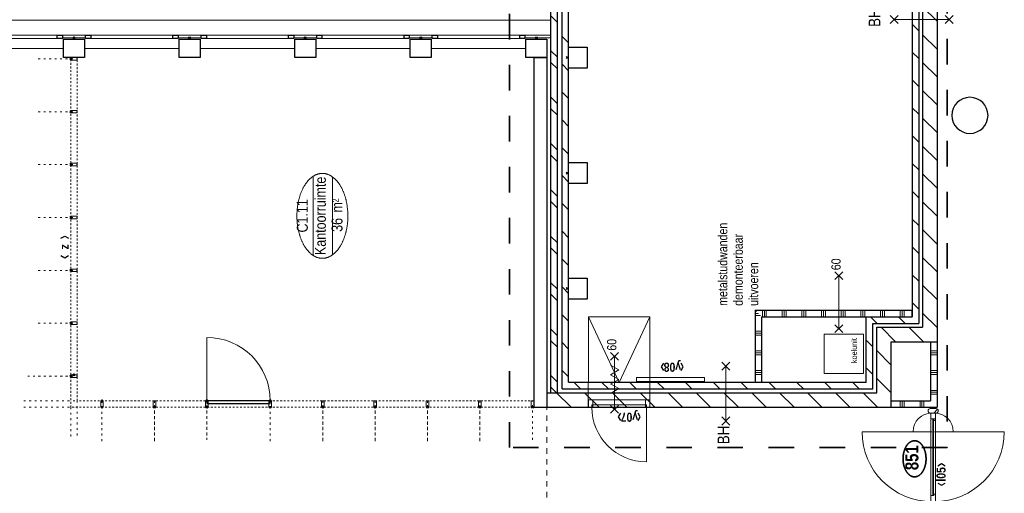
# Model space of a CAD drawing. Header units: millimetres. Extents: x 164654 to 368283, y 131426 to 252133.
# Tile 38 of 144: x 308210 to 323200, y 179432 to 186651. Entities that reach past the tile are written whole.
import ezdxf
from ezdxf.enums import TextEntityAlignment as Align

# ---------------------------------------------------------------- set-up
doc = ezdxf.new("R2010")
doc.units = ezdxf.units.MM
doc.header["$LTSCALE"] = 400
doc.header["$PDMODE"] = 3
doc.header["$PDSIZE"] = 15
for name, pattern in [('STYLE_01', [0.416641, 0.208282, -0.208359]), ('STYLE_05', [0.208282, 0.069427, -0.138855]), ('STYLE_06', [1.041641, 0.625, -0.208282, 0.069427, -0.138931]), ('STYLE_21', [0.138889, 0.069444, -0.069444]), ('STYLE_22', [1.944444, 0.972222, -0.972222])]:
    doc.linetypes.add(name, pattern=pattern)
for name, color, linetype, lineweight in [('BA-Brandveiligheid', 7, 'Continuous', 15), ('Binnenkozijnen', 140, 'Continuous', 15), ('Buitenkozijnen', 140, 'Continuous', 15), ('Detailaanduiding', 5, 'Continuous', 70), ('Fragmentaanduiding', 1, 'STYLE_22', 35), ('Interieur-deur', 43, 'Continuous', 9), ('Interieur-scheidingswand-horizontaal', 5, 'Continuous', 25), ('Interieur-systeemwand glas', 140, 'STYLE_21', 15), ('Kozijnmerken', 43, 'Continuous', 9), ('Lijn-stramien', 5, 'STYLE_06', 9), ('mat-baksteen', 5, 'Continuous', 25), ('mat-beton (ihwg)', 5, 'Continuous', 25), ('mat-glas-hor', 5, 'Continuous', 15), ('mat-kalkzandsteen', 5, 'Continuous', 25), ('mat-naaldhout', 140, 'Continuous', 15), ('mat-scheidingswand-horizontaal', 5, 'Continuous', 25), ('mat-scheidingswand-vertikaal', 5, 'Continuous', 25), ('None', 7, 'Continuous', 9), ('Ruimtenummers', 5, 'Continuous', 25), ('Tekst', 140, 'Continuous', 15)]:
    doc.layers.add(name, color=color, linetype=linetype, lineweight=lineweight)
doc.styles.add('Abadi MT Condensed Light', font='txt', dxfattribs={"height": 176.388889})
doc.styles.add('Arial Narrow', font='ARIALN.TTF', dxfattribs={"height": 222.25})
doc.styles.add('Arial Narrow (bold)', font='ARIALNB.TTF', dxfattribs={"height": 172.861111})
doc.styles.get("Standard").update_dxf_attribs({"font": 'arial.ttf'})

# ---------------------------------------------------------------- blocks, each defined once
blk = doc.blocks.new('*X205')
at = {"layer": 'None', "lineweight": 9}
for p, q in [((-8100, 5471), (-8100, 5571)), ((-8070, 5471), (-8070, 5571)), ((-8040, 5471), (-8040, 5571)), ((-7800, 5471), (-7800, 5571)), ((-7770, 5471), (-7770, 5571)), ((-7740, 5471), (-7740, 5571)), ((-7500, 5471), (-7500, 5571)), ((-7470, 5471), (-7470, 5571)), ((-7440, 5471), (-7440, 5571)), ((-7200, 5490), (-7200, 5571)), ((-7170, 5520), (-7170, 5571)), ((-7140, 5550), (-7140, 5571))]:
    blk.add_line(p, q, dxfattribs=at)
blk = doc.blocks.new('*X206')
at = {"layer": 'None', "lineweight": 9}
for p, q in [((-7218.9, 5460), (-7118.9, 5460)), ((-7218.9, 5430), (-7118.9, 5430)), ((-7218.9, 5400), (-7118.9, 5400)), ((-7218.9, 5160), (-7118.9, 5160)), ((-7218.9, 5130), (-7118.9, 5130)), ((-7218.9, 5100), (-7118.9, 5100)), ((-7218.9, 4860), (-7118.9, 4860)), ((-7218.9, 4830), (-7118.9, 4830)), ((-7218.9, 4800), (-7118.9, 4800)), ((-7218.9, 4560), (-7118.9, 4560)), ((-7218.9, 4530), (-7118.9, 4530)), ((-7218.9, 4500), (-7118.9, 4500)), ((-7218.9, 4260), (-7118.9, 4260)), ((-7218.9, 4230), (-7118.9, 4230)), ((-7218.9, 4200), (-7118.9, 4200)), ((-7218.9, 3960), (-7118.9, 3960)), ((-7218.9, 3930), (-7118.9, 3930)), ((-7218.9, 3900), (-7118.9, 3900)), ((-7218.9, 3660), (-7118.9, 3660)), ((-7218.9, 3630), (-7118.9, 3630)), ((-7218.9, 3600), (-7118.9, 3600)), ((-7218.9, 3360), (-7118.9, 3360)), ((-7218.9, 3330), (-7118.9, 3330)), ((-7218.9, 3300), (-7118.9, 3300))]:
    blk.add_line(p, q, dxfattribs=at)
blk = doc.blocks.new('*X313')
at = {"layer": 'None', "lineweight": 9}
for p, q in [((-8322, 8224), (-8219, 8327)), ((-8322, 7800), (-8219, 7903)), ((-8322, 7376), (-8219, 7479)), ((-8322, 6952), (-8219, 7055)), ((-8322, 6527), (-8219, 6630)), ((-8322, 6103), (-8219, 6206)), ((-8322, 5679), (-8219, 5782)), ((-8322, 5255), (-8219, 5358)), ((-8322, 4830), (-8219, 4933)), ((-8322, 4406), (-8219, 4509)), ((-8322, 3982), (-8219, 4085))]:
    blk.add_line(p, q, dxfattribs=at)
blk = doc.blocks.new('*X314')
at = {"layer": 'None', "lineweight": 9}
for p, q in [((-8599, 8372), (-8379, 8592)), ((-8599, 7947), (-8379, 8167)), ((-8599, 7523), (-8379, 7743)), ((-8599, 7099), (-8379, 7319)), ((-8599, 6675), (-8379, 6895)), ((-8599, 6250), (-8379, 6470)), ((-8599, 5826), (-8379, 6046)), ((-8599, 5402), (-8379, 5622)), ((-8599, 4978), (-8379, 5198)), ((-8599, 4553), (-8379, 4773)), ((-8599, 4129), (-8379, 4349)), ((-8599, 3705), (-8379, 3925))]:
    blk.add_line(p, q, dxfattribs=at)
blk = doc.blocks.new('*U729')
at = {"layer": 'Interieur-deur', "color": 140, "linetype": 'Continuous', "lineweight": 15}
blk.add_line((-7535, 13918), (-8499, 13918), dxfattribs=at)
at = {"layer": 'Interieur-deur', "color": 92, "linetype": 'Continuous', "lineweight": 25}
blk.add_lwpolyline([(-8499, 12952), (-8499, 13918), (-8539, 13918), (-8539, 12952)], close=True, dxfattribs=at)
at = {"layer": 'Interieur-deur', "color": 140, "linetype": 'Continuous', "lineweight": 15}
blk.add_arc((-8499, 13918), 966, 270, 0, dxfattribs=at)
at = {"layer": 'Interieur-systeemwand glas', "color": 43, "linetype": 'Continuous', "lineweight": 9}
for points in [[(-8499, 13898), (-8499, 13938), (-8599, 13938), (-8599, 13898)], [(-8499, 12932), (-8499, 12972), (-8599, 12972), (-8599, 12932)]]:
    blk.add_lwpolyline(points, close=True, dxfattribs=at)
at = {"layer": 'Lijn-stramien', "color": 8, "linetype": 'STYLE_05', "lineweight": 5}
for p, q in [((-8499, 13918), (-9075, 13918)), ((-8499, 12952), (-9075, 12952))]:
    blk.add_line(p, q, dxfattribs=at)
at = {"layer": 'None', "linetype": 'Continuous', "lineweight": 5}
for p in [(-8499, 13918), (-8499, 12952)]:
    blk.add_point(p, dxfattribs=at)
blk = doc.blocks.new('*X737')
at = {"layer": 'None', "lineweight": 5}
blk.add_line((-8775, 2892), (-8774, 2894), dxfattribs=at)
blk = doc.blocks.new('*U738')
at = {"layer": 'mat-glas-hor', "color": 140, "lineweight": 15}
blk.add_lwpolyline([(-8780, 2866), (-9933, 2866), (-9933, 2854), (-8780, 2854)], close=True, dxfattribs=at)
at = {"layer": 'mat-naaldhout', "color": 140, "linetype": 'Continuous', "lineweight": 15}
for points in [[(-9945, 2852), (-9920, 2852), (-9920, 2826), (-10034, 2826), (-10034, 2894), (-9945, 2894)], [(-8775, 2852), (-8800, 2852), (-8800, 2826), (-8686, 2826), (-8686, 2894), (-8775, 2894)]]:
    blk.add_lwpolyline(points, close=True, dxfattribs=at)
at = {"layer": 'None', "color": 43, "linetype": 'Continuous', "lineweight": 9}
for p, q in [((-8971, 3943), (-8971, 2880)), ((-8971, 1777), (-8971, 2840))]:
    blk.add_line(p, q, dxfattribs=at)
at = {"layer": 'None', "color": 8, "lineweight": 5}
blk.add_lwpolyline([(-10034, 2826), (-10034, 2894), (-8775, 2894), (-8775, 2826)], close=True, dxfattribs=at)
at = {"layer": 'None', "color": 43, "linetype": 'Continuous', "lineweight": 9}
for centre, radius, start, end in [((-8971, 2880), 1063, 90, 180), ((-8971, 2880), 286, 0, 90), ((-8971, 2840), 1063, 180, 270), ((-8971, 2840), 285, 270, 0)]:
    blk.add_arc(centre, radius, start, end, dxfattribs=at)
at = {"layer": 'mat-naaldhout', "color": 140}
blk.add_blockref('*X737', (0, 0), dxfattribs=at)
blk = doc.blocks.new('*X38')
at = {"layer": 'None', "lineweight": 5}
blk.add_line((-24, -24), (34, 34), dxfattribs=at)
blk = doc.blocks.new('houten stijl 67 x 114')
at = {"layer": 'mat-naaldhout', "color": 140, "linetype": 'Continuous', "lineweight": 15, "flags": 128}
blk.add_lwpolyline([(33.5, 0), (33.5, 0, -0.4142136), (0, -33.5), (0, -33.5, -0.4142136), (-33.5, 0), (-33.5, 88), (-33.5, 88, -0.4142136), (0, 121.5), (0, 121.5, -0.4142136), (33.5, 88)], format="xyb", close=True, dxfattribs=at)
at = {"layer": 'mat-naaldhout', "color": 140}
blk.add_blockref('*X38', (0, 0), dxfattribs=at)
blk = doc.blocks.new('*U744')
at = {"layer": 'None', "color": 7}
blk.add_blockref('*U738', (0, 0), dxfattribs=at)
at = {"layer": 'None', "color": 7, "xscale": -1}
blk.add_blockref('houten stijl 67 x 114', (-8652, 2816), dxfattribs=at)
blk = doc.blocks.new('Kolom O 550')
at = {"layer": 'mat-beton (ihwg)', "lineweight": 25}
blk.add_circle((0, 0), 275, dxfattribs=at)
blk = doc.blocks.new('Gevelpui best 1410 (2D)')
at = {"layer": 'Buitenkozijnen', "lineweight": 15}
for p, q in [((-260, 0), (-260, -1410)), ((-260, 0), (-210, 0)), ((-210, 0), (-210, -1410)), ((-260, -1410), (-210, -1410))]:
    blk.add_line(p, q, dxfattribs=at)
at = {"layer": 'Buitenkozijnen', "color": 92, "lineweight": 25}
for points in [[(-260, 0), (-210, 0), (-210, -80), (-260, -80)], [(-260, -1330), (-210, -1330), (-210, -1410), (-260, -1410)]]:
    blk.add_lwpolyline(points, close=True, dxfattribs=at)
at = {"layer": 'None', "color": 43, "linetype": 'Continuous', "lineweight": 9}
blk.add_line((-410, 15), (-410, -1425), dxfattribs=at)
blk = doc.blocks.new('*X876')
at = {"layer": 'None', "lineweight": 9}
for p, q in [((-8379, 8592), (-8291, 8680)), ((-8214, 8580), (-8114, 8680)), ((-7683, 8580), (-7583, 8680)), ((-7507, 8580), (-7407, 8680)), ((-6976, 8580), (-6876, 8680)), ((-6800, 8580), (-6700, 8680)), ((-6269, 8580), (-6169, 8680)), ((-6093, 8580), (-5993, 8680)), ((-5562, 8580), (-5462, 8680)), ((-5386, 8580), (-5286, 8680)), ((-4855, 8580), (-4755, 8680)), ((-4679, 8580), (-4579, 8680)), ((-4148, 8580), (-4048, 8680)), ((-3972, 8580), (-3872, 8680)), ((-3441, 8580), (-3341, 8680)), ((-3264, 8580), (-3164, 8680)), ((-2734, 8580), (-2634, 8680))]:
    blk.add_line(p, q, dxfattribs=at)
blk = doc.blocks.new('*X897')
at = {"layer": 'None', "lineweight": 9}
for p, q in [((-8136, 8410), (-8036, 8510)), ((-7712, 8410), (-7612, 8510)), ((-7288, 8410), (-7188, 8510)), ((-6864, 8410), (-6764, 8510)), ((-6439, 8410), (-6339, 8510)), ((-6015, 8410), (-5915, 8510)), ((-5591, 8410), (-5491, 8510)), ((-5166, 8410), (-5066, 8510)), ((-4742, 8410), (-4642, 8510)), ((-4318, 8410), (-4218, 8510)), ((-3894, 8410), (-3794, 8510)), ((-3469, 8410), (-3369, 8510)), ((-3045, 8410), (-2945, 8510))]:
    blk.add_line(p, q, dxfattribs=at)
blk = doc.blocks.new('*X900')
at = {"layer": 'None', "lineweight": 9}
for p, q in [((-7382, 2800), (-7162, 3020)), ((-6958, 2800), (-6738, 3020)), ((-6534, 2800), (-6314, 3020)), ((-6110, 2800), (-5890, 3020)), ((-5685, 2800), (-5465, 3020)), ((-5261, 2800), (-5041, 3020)), ((-4837, 2800), (-4617, 3020)), ((-4412, 2800), (-4192, 3020)), ((-3988, 2800), (-3768, 3020)), ((-3564, 2800), (-3344, 3020)), ((-3140, 2800), (-2920, 3020)), ((-2715, 2800), (-2495, 3020))]:
    blk.add_line(p, q, dxfattribs=at)
blk = doc.blocks.new('*X901')
at = {"layer": 'None', "lineweight": 9}
for p, q in [((-7102, 3080), (-7002, 3180)), ((-6678, 3080), (-6578, 3180)), ((-6254, 3080), (-6154, 3180)), ((-5830, 3080), (-5730, 3180)), ((-5405, 3080), (-5305, 3180)), ((-4981, 3080), (-4881, 3180)), ((-4557, 3080), (-4457, 3180)), ((-4132, 3080), (-4032, 3180)), ((-3708, 3080), (-3608, 3180)), ((-3284, 3080), (-3184, 3180)), ((-2860, 3080), (-2760, 3180))]:
    blk.add_line(p, q, dxfattribs=at)
blk = doc.blocks.new('*X903')
at = {"layer": 'None', "lineweight": 9}
for p, q in [((-8379, 3500), (-8159, 3720)), ((-7955, 3500), (-7735, 3720))]:
    blk.add_line(p, q, dxfattribs=at)
blk = doc.blocks.new('*X904')
at = {"layer": 'None', "lineweight": 9}
for p, q in [((-7599, 3432), (-7379, 3652)), ((-7599, 3008), (-7379, 3228))]:
    blk.add_line(p, q, dxfattribs=at)
blk = doc.blocks.new('*X905')
at = {"layer": 'None', "lineweight": 9}
for p, q in [((-8099, 3780), (-7999, 3880)), ((-7675, 3780), (-7575, 3880))]:
    blk.add_line(p, q, dxfattribs=at)
blk = doc.blocks.new('*X906')
at = {"layer": 'None', "lineweight": 9}
for p, q in [((-7319, 3712), (-7219, 3812)), ((-7319, 3288), (-7219, 3388))]:
    blk.add_line(p, q, dxfattribs=at)
blk = doc.blocks.new('*X907')
at = {"layer": 'None', "lineweight": 9}
for p, q in [((-8599, 3360), (-8499, 3360)), ((-8599, 3330), (-8499, 3330)), ((-8599, 3300), (-8499, 3300)), ((-8599, 3060), (-8499, 3060)), ((-8599, 3030), (-8499, 3030)), ((-8599, 3000), (-8499, 3000))]:
    blk.add_line(p, q, dxfattribs=at)
blk = doc.blocks.new('*X1060')
at = {"layer": 'None', "lineweight": 9}
for p, q in [((-8400, 2800), (-8400, 2900)), ((-8370, 2800), (-8370, 2900)), ((-8340, 2800), (-8340, 2900)), ((-8100, 2800), (-8100, 2900)), ((-8070, 2800), (-8070, 2900)), ((-8040, 2800), (-8040, 2900)), ((-7800, 2800), (-7800, 2900)), ((-7770, 2800), (-7770, 2900)), ((-7740, 2800), (-7740, 2900))]:
    blk.add_line(p, q, dxfattribs=at)
blk = doc.blocks.new('0BH  X')
at = {"layer": 'BA-Brandveiligheid', "color": 7, "linetype": 'Continuous', "lineweight": 15}
for p, q in [((-480, 62), (-357, -62)), ((-480, -62), (-357, 62)), ((-418, 0), (418, 0)), ((480, 62), (357, -62)), ((480, -62), (357, 62))]:
    blk.add_line(p, q, dxfattribs=at)
at = {"layer": 'BA-Brandveiligheid', "color": 43, "insert": (-773, 124), "char_height": 177.8, "attachment_point": 1, "style": 'Arial Narrow'}
blk.add_mtext('BH', dxfattribs=at)
blk = doc.blocks.new('0BH  Y')
at = {"layer": 'BA-Brandveiligheid', "color": 7, "linetype": 'Continuous', "lineweight": 15}
for p, q in [((-62, 480), (62, 357)), ((62, 480), (-62, 357)), ((0, -418), (0, 418)), ((-62, -480), (62, -357)), ((62, -480), (-62, -357))]:
    blk.add_line(p, q, dxfattribs=at)
at = {"layer": 'BA-Brandveiligheid', "color": 43, "insert": (-113, 805), "char_height": 177.8, "attachment_point": 1, "style": 'Arial Narrow'}
blk.add_mtext('BH', dxfattribs=at)
blk = doc.blocks.new('Kolom 280x320')
at = {"layer": 'mat-beton (ihwg)', "lineweight": 25}
blk.add_lwpolyline([(-300, 160), (-20, 160), (-20, -160), (-300, -160)], close=True, dxfattribs=at)
at = {"layer": 'None', "color": 92, "linetype": 'Continuous', "lineweight": 5}
blk.add_point((0, 0), dxfattribs=at)
blk = doc.blocks.new('Ruimtenummer UV 50')
at = {"layer": 'Ruimtenummers', "color": 8, "lineweight": 5}
for p, q in [((602, 157), (-602, 157)), ((595, -137), (-595, -137))]:
    blk.add_line(p, q, dxfattribs=at)
blk.add_open_spline([(-323, 354), (-173, 406), (173, 406), (323, 354), (473, 302), (560, 212), (647, 122), (647, 18), (647, -86), (560, -176), (473, -266), (323, -318), (173, -370), (-173, -370), (-323, -318), (-474, -266), (-560, -176), (-647, -86), (-647, 18), (-647, 122), (-560, 212), (-474, 302), (-323, 354)], degree=2, knots=[0, 0, 0, 0.09962, 0.19924, 0.19924, 0.283607, 0.283607, 0.349619, 0.349619, 0.415638, 0.415638, 0.5, 0.5, 0.59962, 0.69924, 0.69924, 0.783607, 0.783607, 0.849619, 0.849619, 0.915638, 0.915638, 1, 1, 1], dxfattribs=at)
at = {"layer": 'Ruimtenummers', "attachment_point": 2, "style": 'Arial Narrow'}
for s, insert, char_height in [(' 2', (220, -133), 96.8), (' m', (104, -122), 165.9)]:
    blk.add_mtext(s, dxfattribs=dict(at, insert=insert, char_height=char_height))
at = {"layer": 'Ruimtenummers', "style": 'Arial Narrow'}
for tag, p in [('Nummer', (0, 407)), ('Naam', (0, 132)), ('Oppervlak', (-138, -122))]:
    blk.add_attdef(tag, text='', height=166, dxfattribs=at).set_placement(p, align=Align.TOP_CENTER)
blk = doc.blocks.new('*U1116')
at = {"layer": 'Interieur-systeemwand glas', "color": 43, "linetype": 'Continuous', "lineweight": 9}
blk.add_lwpolyline([(-3309, 15990), (-3309, 15890), (-3269, 15890), (-3269, 15990)], close=True, dxfattribs=at)
at = {"layer": 'Interieur-systeemwand glas', "color": 43, "linetype": 'Continuous', "lineweight": 15}
blk.add_point((-3289, 15990), dxfattribs=at)
blk = doc.blocks.new('Kozijnmerk 50')
at = {"layer": 'Kozijnmerken', "color": 92, "linetype": 'Continuous', "lineweight": 25}
for points in [[(-132, 51), (-165, -6), (-132, -62)], [(132, 51), (165, -6), (132, -62)]]:
    blk.add_lwpolyline(points, dxfattribs=at)
at = {"layer": 'None', "color": 43, "style": 'Arial Narrow (bold)'}
blk.add_attdef('merk', text='', height=138, dxfattribs=at).set_placement((0, 0), align=Align.MIDDLE_CENTER)
blk = doc.blocks.new('Detail')
at = {"layer": 'Detailaanduiding', "color": 1, "linetype": 'Continuous', "lineweight": 35}
blk.add_open_spline([(-134, 154), (-70, 177), (77, 177), (141, 154), (205, 130), (242, 90), (278, 49), (278, 2), (278, -45), (242, -85), (205, -126), (141, -149), (77, -173), (-70, -173), (-134, -149), (-198, -126), (-235, -85), (-272, -45), (-272, 2), (-272, 49), (-235, 90), (-198, 130), (-134, 154)], degree=2, knots=[0, 0, 0, 0.097932, 0.195864, 0.195864, 0.280023, 0.280023, 0.347931, 0.347931, 0.415846, 0.415846, 0.5, 0.5, 0.597932, 0.695864, 0.695864, 0.780023, 0.780023, 0.847931, 0.847931, 0.915846, 0.915846, 1, 1, 1], dxfattribs=at)
at = {"layer": 'Detailaanduiding', "style": 'Arial Narrow (bold)'}
blk.add_attdef('Detail', text='', height=198, dxfattribs=at).set_placement((-170, 142), align=Align.TOP_LEFT)
at = {"layer": 'None', "color": 0, "flags": 1}
blk.add_attdef('Fragment', (-272, -528), '', height=198, dxfattribs=at)
blk = doc.blocks.new('Deur 934')
at = {"layer": 'Buitenkozijnen', "color": 43, "lineweight": 9}
blk.add_lwpolyline([(-467, 0), (467, 0), (467, -114), (-467, -114)], close=True, dxfattribs=at)
at = {"layer": 'Buitenkozijnen', "color": 140, "lineweight": 15}
for points in [[(-467, 0), (-400, 0), (-400, -114), (-467, -114)], [(-415, 0), (415, 0), (415, -40), (-415, -40)], [(400, 0), (467, 0), (467, -114), (400, -114)]]:
    blk.add_lwpolyline(points, close=True, dxfattribs=at)
at = {"layer": 'None', "color": 43, "linetype": 'Continuous', "lineweight": 9}
blk.add_line((415, 830), (415, 0), dxfattribs=at)
blk.add_arc((415, 0), 830, 90, 180, dxfattribs=at)
blk = doc.blocks.new('*U1398')
at = {"layer": 'None', "color": 8, "linetype": 'Continuous', "lineweight": 5}
for p in [(-8102, 7773), (-7956, 7773)]:
    blk.add_line(p, (-8029, 7647), dxfattribs=at)
blk = doc.blocks.new('*U1399')
at = {"layer": 'None', "color": 8, "linetype": 'Continuous', "lineweight": 5}
for p in [(-8247, 7773), (-8102, 7773)]:
    blk.add_line(p, (-8175, 7647), dxfattribs=at)
blk = doc.blocks.new('*U1400')
at = {"layer": 'None', "color": 8, "linetype": 'Continuous', "lineweight": 5}
for p in [(-8386, 7773), (-8241, 7773)]:
    blk.add_line(p, (-8314, 7647), dxfattribs=at)
blk = doc.blocks.new('*U1401')
at = {"layer": 'BA-Brandveiligheid', "color": 7, "linetype": 'Continuous', "lineweight": 15}
for p, q in [((-8688, 7770), (-8569, 7651)), ((-8688, 7651), (-8569, 7770)), ((-7761, 7770), (-7880, 7651)), ((-7761, 7651), (-7880, 7770))]:
    blk.add_line(p, q, dxfattribs=at)
at = {"layer": 'None', "color": 7, "linetype": 'Continuous', "lineweight": 15}
blk.add_line((-7820, 7710), (-8628, 7710), dxfattribs=at)
at = {"layer": 'None', "color": 7}
for name in ['*U1400', '*U1399', '*U1398']:
    blk.add_blockref(name, (0, 0), dxfattribs=at)
blk = doc.blocks.new('*U1402')
at = {"layer": 'None', "color": 7}
blk.add_blockref('*U1401', (0, 0), dxfattribs=at)
at = {"layer": 'BA-Brandveiligheid', "color": 43, "insert": (-7736, 7824), "char_height": 141.1, "attachment_point": 1, "style": 'Arial Narrow'}
blk.add_mtext('60', dxfattribs=at)
blk = doc.blocks.new('*U1419')
at = {"layer": 'BA-Brandveiligheid', "color": 7, "linetype": 'Continuous', "lineweight": 15}
for p, q in [((-7461, 4356), (-7341, 4237)), ((-7461, 4237), (-7341, 4356)), ((-6534, 4356), (-6653, 4237)), ((-6534, 4237), (-6653, 4356))]:
    blk.add_line(p, q, dxfattribs=at)
at = {"layer": 'None', "color": 7, "linetype": 'Continuous', "lineweight": 15}
blk.add_line((-6593, 4296), (-7401, 4296), dxfattribs=at)
at = {"layer": 'BA-Brandveiligheid', "color": 43, "insert": (-6509, 4410), "char_height": 141.1, "attachment_point": 1, "style": 'Arial Narrow'}
blk.add_mtext('60', dxfattribs=at)
blk = doc.blocks.new('*U1450')
at = {"layer": 'Interieur-systeemwand glas', "color": 43, "linetype": 'Continuous', "lineweight": 9}
for points in [[(-8103, 15990), (-8103, 15890), (-8143, 15890), (-8143, 15990)], [(-8599, 15534), (-8499, 15534), (-8499, 15494), (-8599, 15494)]]:
    blk.add_lwpolyline(points, close=True, dxfattribs=at)
at = {"layer": 'Interieur-systeemwand glas', "color": 43, "linetype": 'Continuous', "lineweight": 15}
for p in [(-8123, 15990), (-8499, 15514), (-8499, 15514)]:
    blk.add_point(p, dxfattribs=at)
at = {"layer": 'Lijn-stramien', "color": 8, "linetype": 'STYLE_05', "lineweight": 5}
for p, q in [((-8599, 15990), (-9055, 15990)), ((-8499, 15890), (-9055, 15890)), ((-8499, 15514), (-9055, 15514))]:
    blk.add_line(p, q, dxfattribs=at)
at = {"layer": 'None', "linetype": 'Continuous', "lineweight": 5}
blk.add_point((-8103, 15940), dxfattribs=at)
blk = doc.blocks.new('*U1453')
at = {"layer": 'Lijn-stramien', "color": 8, "linetype": 'STYLE_05', "lineweight": 5}
for p, q in [((-8599, 16705), (-8599, 15990)), ((-8499, 16705), (-8499, 15890)), ((-8123, 16645), (-8123, 15990))]:
    blk.add_line(p, q, dxfattribs=at)
at = {"layer": 'None', "color": 7}
blk.add_blockref('*U1450', (0, 0), dxfattribs=at)
blk = doc.blocks.new('*U1455')
at = {"layer": 'Interieur-systeemwand glas', "color": 43, "linetype": 'Continuous', "lineweight": 9}
blk.add_lwpolyline([(-8599, 14736), (-8499, 14736), (-8499, 14696), (-8599, 14696)], close=True, dxfattribs=at)
at = {"layer": 'Interieur-systeemwand glas', "color": 43, "linetype": 'Continuous', "lineweight": 15}
for p in [(-8599, 15514), (-8599, 14716)]:
    blk.add_point(p, dxfattribs=at)
at = {"layer": 'Lijn-stramien', "color": 8, "linetype": 'STYLE_05', "lineweight": 5}
for p, q in [((-8503, 15514), (-9133, 15514)), ((-9093, 14716), (-8499, 14716))]:
    blk.add_line(p, q, dxfattribs=at)
blk = doc.blocks.new('*U1457')
at = {"layer": 'Interieur-systeemwand glas', "color": 43, "linetype": 'Continuous', "lineweight": 9}
blk.add_lwpolyline([(-8599, 13938), (-8499, 13938), (-8499, 13898), (-8599, 13898)], close=True, dxfattribs=at)
at = {"layer": 'Interieur-systeemwand glas', "color": 43, "linetype": 'Continuous', "lineweight": 15}
for p in [(-8599, 14716), (-8599, 13918)]:
    blk.add_point(p, dxfattribs=at)
at = {"layer": 'Lijn-stramien', "color": 8, "linetype": 'STYLE_05', "lineweight": 5}
for p, q in [((-8503, 14716), (-9133, 14716)), ((-9093, 13918), (-8499, 13918))]:
    blk.add_line(p, q, dxfattribs=at)
blk = doc.blocks.new('*U1459')
at = {"layer": 'Interieur-systeemwand glas', "color": 43, "linetype": 'Continuous', "lineweight": 9}
blk.add_lwpolyline([(-8599, 12174), (-8499, 12174), (-8499, 12134), (-8599, 12134)], close=True, dxfattribs=at)
at = {"layer": 'Interieur-systeemwand glas', "color": 43, "linetype": 'Continuous', "lineweight": 15}
for p in [(-8599, 12952), (-8599, 12154)]:
    blk.add_point(p, dxfattribs=at)
at = {"layer": 'Lijn-stramien', "color": 8, "linetype": 'STYLE_05', "lineweight": 5}
for p, q in [((-8503, 12952), (-9133, 12952)), ((-9093, 12154), (-8499, 12154))]:
    blk.add_line(p, q, dxfattribs=at)
blk = doc.blocks.new('*U1461')
at = {"layer": 'Interieur-systeemwand glas', "color": 43, "linetype": 'Continuous', "lineweight": 9}
blk.add_lwpolyline([(-8599, 11376), (-8499, 11376), (-8499, 11336), (-8599, 11336)], close=True, dxfattribs=at)
at = {"layer": 'Interieur-systeemwand glas', "color": 43, "linetype": 'Continuous', "lineweight": 15}
for p in [(-8599, 12154), (-8599, 11356)]:
    blk.add_point(p, dxfattribs=at)
at = {"layer": 'Lijn-stramien', "color": 8, "linetype": 'STYLE_05', "lineweight": 5}
for p, q in [((-8503, 12154), (-9133, 12154)), ((-9093, 11356), (-8499, 11356))]:
    blk.add_line(p, q, dxfattribs=at)
blk = doc.blocks.new('*U1463')
at = {"layer": 'Interieur-systeemwand glas', "color": 43, "linetype": 'Continuous', "lineweight": 9}
blk.add_lwpolyline([(-8599, 10578), (-8499, 10578), (-8499, 10538), (-8599, 10538)], close=True, dxfattribs=at)
at = {"layer": 'Interieur-systeemwand glas', "color": 43, "linetype": 'Continuous', "lineweight": 15}
for p in [(-8599, 11356), (-8599, 10558)]:
    blk.add_point(p, dxfattribs=at)
at = {"layer": 'Lijn-stramien', "color": 8, "linetype": 'STYLE_05', "lineweight": 5}
for p, q in [((-8503, 11356), (-9133, 11356)), ((-9093, 10558), (-8499, 10558))]:
    blk.add_line(p, q, dxfattribs=at)
blk = doc.blocks.new('*U1465')
at = {"layer": 'Interieur-systeemwand glas', "color": 43, "linetype": 'Continuous', "lineweight": 9}
blk.add_lwpolyline([(-8599, 9780), (-8499, 9780), (-8499, 9740), (-8599, 9740)], close=True, dxfattribs=at)
at = {"layer": 'Interieur-systeemwand glas', "color": 43, "linetype": 'Continuous', "lineweight": 15}
for p in [(-8599, 10558), (-8599, 9760)]:
    blk.add_point(p, dxfattribs=at)
at = {"layer": 'Lijn-stramien', "color": 8, "linetype": 'STYLE_05', "lineweight": 5}
for p, q in [((-8503, 10558), (-9133, 10558)), ((-9093, 9760), (-8499, 9760))]:
    blk.add_line(p, q, dxfattribs=at)
blk = doc.blocks.new('*U1467')
at = {"layer": 'Interieur-systeemwand glas', "color": 43, "linetype": 'Continuous', "lineweight": 9}
blk.add_lwpolyline([(-8599, 8982), (-8499, 8982), (-8499, 8942), (-8599, 8942)], close=True, dxfattribs=at)
at = {"layer": 'Interieur-systeemwand glas', "color": 43, "linetype": 'Continuous', "lineweight": 15}
for p in [(-8599, 9760), (-8599, 8962)]:
    blk.add_point(p, dxfattribs=at)
at = {"layer": 'Lijn-stramien', "color": 8, "linetype": 'STYLE_05', "lineweight": 5}
for p, q in [((-8503, 9760), (-9133, 9760)), ((-9093, 8962), (-8499, 8962))]:
    blk.add_line(p, q, dxfattribs=at)
blk = doc.blocks.new('*U1469')
at = {"layer": 'Interieur-systeemwand glas', "color": 43, "linetype": 'Continuous', "lineweight": 9}
blk.add_lwpolyline([(-8143, 15990), (-8103, 15990), (-8103, 15890), (-8143, 15890)], close=True, dxfattribs=at)
at = {"layer": 'Interieur-systeemwand glas', "color": 43, "linetype": 'Continuous', "lineweight": 15}
for p in [(-8123, 15990), (-7317, 15990)]:
    blk.add_point(p, dxfattribs=at)
at = {"layer": 'Lijn-stramien', "color": 8, "linetype": 'STYLE_05', "lineweight": 5}
for p, q in [((-8123, 16484), (-8123, 15890)), ((-7317, 16484), (-7317, 15890))]:
    blk.add_line(p, q, dxfattribs=at)
blk = doc.blocks.new('*U1471')
at = {"layer": 'Interieur-systeemwand glas', "color": 43, "linetype": 'Continuous', "lineweight": 9}
blk.add_lwpolyline([(-7337, 15990), (-7297, 15990), (-7297, 15890), (-7337, 15890)], close=True, dxfattribs=at)
at = {"layer": 'Interieur-systeemwand glas', "color": 43, "linetype": 'Continuous', "lineweight": 15}
for p in [(-7317, 15990), (-6511, 15990)]:
    blk.add_point(p, dxfattribs=at)
at = {"layer": 'Lijn-stramien', "color": 8, "linetype": 'STYLE_05', "lineweight": 5}
for p, q in [((-7317, 16484), (-7317, 15890)), ((-6511, 16484), (-6511, 15890))]:
    blk.add_line(p, q, dxfattribs=at)
blk = doc.blocks.new('*U1473')
at = {"layer": 'Interieur-systeemwand glas', "color": 43, "linetype": 'Continuous', "lineweight": 9}
blk.add_lwpolyline([(-6531, 15990), (-6491, 15990), (-6491, 15890), (-6531, 15890)], close=True, dxfattribs=at)
at = {"layer": 'Interieur-systeemwand glas', "color": 43, "linetype": 'Continuous', "lineweight": 15}
for p in [(-6511, 15990), (-5705, 15990)]:
    blk.add_point(p, dxfattribs=at)
at = {"layer": 'Lijn-stramien', "color": 8, "linetype": 'STYLE_05', "lineweight": 5}
for p, q in [((-6511, 16484), (-6511, 15890)), ((-5705, 16484), (-5705, 15890))]:
    blk.add_line(p, q, dxfattribs=at)
blk = doc.blocks.new('*U1475')
at = {"layer": 'Interieur-systeemwand glas', "color": 43, "linetype": 'Continuous', "lineweight": 9}
blk.add_lwpolyline([(-5725, 15990), (-5685, 15990), (-5685, 15890), (-5725, 15890)], close=True, dxfattribs=at)
at = {"layer": 'Interieur-systeemwand glas', "color": 43, "linetype": 'Continuous', "lineweight": 15}
for p in [(-5705, 15990), (-4899, 15990)]:
    blk.add_point(p, dxfattribs=at)
at = {"layer": 'Lijn-stramien', "color": 8, "linetype": 'STYLE_05', "lineweight": 5}
for p, q in [((-5705, 16484), (-5705, 15890)), ((-4899, 16484), (-4899, 15890))]:
    blk.add_line(p, q, dxfattribs=at)
blk = doc.blocks.new('*U1477')
at = {"layer": 'Interieur-systeemwand glas', "color": 43, "linetype": 'Continuous', "lineweight": 9}
blk.add_lwpolyline([(-4919, 15990), (-4879, 15990), (-4879, 15890), (-4919, 15890)], close=True, dxfattribs=at)
at = {"layer": 'Interieur-systeemwand glas', "color": 43, "linetype": 'Continuous', "lineweight": 15}
for p in [(-4899, 15990), (-4093, 15990)]:
    blk.add_point(p, dxfattribs=at)
at = {"layer": 'Lijn-stramien', "color": 8, "linetype": 'STYLE_05', "lineweight": 5}
for p, q in [((-4899, 16484), (-4899, 15890)), ((-4093, 16484), (-4093, 15890))]:
    blk.add_line(p, q, dxfattribs=at)
blk = doc.blocks.new('*U1479')
at = {"layer": 'Interieur-systeemwand glas', "color": 43, "linetype": 'Continuous', "lineweight": 9}
blk.add_lwpolyline([(-4113, 15990), (-4073, 15990), (-4073, 15890), (-4113, 15890)], close=True, dxfattribs=at)
at = {"layer": 'Interieur-systeemwand glas', "color": 43, "linetype": 'Continuous', "lineweight": 15}
for p in [(-4093, 15990), (-3287, 15990)]:
    blk.add_point(p, dxfattribs=at)
at = {"layer": 'Lijn-stramien', "color": 8, "linetype": 'STYLE_05', "lineweight": 5}
for p, q in [((-4093, 16484), (-4093, 15890)), ((-3287, 16484), (-3287, 15890))]:
    blk.add_line(p, q, dxfattribs=at)

msp = doc.modelspace()

# ---------------------------------------------------------------- linework, layer by layer
at = {"layer": 'Binnenkozijnen', "color": 140, "linetype": 'Continuous', "lineweight": 15}
msp.add_lwpolyline([(317602.69304, 181135.6592), (317602.69304, 181195.6592), (318636.69304, 181195.6592), (318636.69304, 181135.6592)], close=True, dxfattribs=at)
at = {"layer": 'Buitenkozijnen', "color": 43, "lineweight": 9, "flags": 128}
msp.add_lwpolyline([(292601.97992, 186622.75849), (292601.97992, 186642.75849), (316296.97992, 186642.75849), (316296.97992, 186622.75849)], dxfattribs=at)
at = {"layer": 'Buitenkozijnen', "lineweight": 15}
for points in [[(308861.97992, 186372.75849), (308861.97992, 186412.79912), (309211.97992, 186412.79912), (309211.97992, 186372.75849)], [(310621.97992, 186372.75849), (310621.97992, 186412.79912), (310971.97992, 186412.79912), (310971.97992, 186372.75849)], [(312381.97992, 186372.75849), (312381.97992, 186412.79912), (312731.97992, 186412.79912), (312731.97992, 186372.75849)], [(314141.97992, 186372.75849), (314141.97992, 186412.79912), (314491.97992, 186412.79912), (314491.97992, 186372.75849)], [(315901.97992, 186372.75849), (315901.97992, 186412.79912), (316296.97992, 186412.79912), (316296.97992, 186372.75849)]]:
    msp.add_lwpolyline(points, close=True, dxfattribs=at)
at = {"layer": 'Fragmentaanduiding', "lineweight": 35}
msp.add_lwpolyline([(315666.97992, 180128.75849), (315666.97992, 201135.96702), (322332.49755, 201135.96702), (322332.49755, 180128.75849)], close=True, dxfattribs=at)
at = {"layer": 'Interieur-systeemwand glas', "lineweight": 15}
for p, q in [((308986.97992, 180742.75849), (308986.97992, 186072.75849)), ((309086.97992, 180842.75849), (309086.97992, 186072.75849)), ((316036.97992, 180842.75849), (309086.97992, 180842.75849)), ((316036.97992, 180742.75849), (308986.97992, 180742.75849))]:
    msp.add_line(p, q, dxfattribs=at)
at = {"layer": 'mat-baksteen', "lineweight": 25}
for p, q in [((316296.97992, 180962.75849), (316296.97992, 201097.75849)), ((316396.97992, 180962.75849), (316396.97992, 201097.75849))]:
    msp.add_line(p, q, dxfattribs=at)
at = {"layer": 'mat-beton (ihwg)', "lineweight": 25}
for p, q in [((316036.97992, 186072.75849), (316036.97992, 180742.75849)), ((316036.97992, 186072.75849), (316236.97992, 186072.75849)), ((316236.97992, 186072.75849), (316236.97992, 180742.75849)), ((316036.97992, 180742.75849), (316236.97992, 180742.75849))]:
    msp.add_line(p, q, dxfattribs=at)
at = {"layer": 'mat-kalkzandsteen', "lineweight": 25}
for p, q in [((316466.97992, 181022.75849), (316466.97992, 200922.75849)), ((322176.97992, 200972.75849), (322176.97992, 181742.79912)), ((321956.97992, 200752.75849), (321956.97992, 181962.79912)), ((316566.97992, 181125.75849), (316566.97992, 200592.75849)), ((321796.97992, 200692.75849), (321796.97992, 182122.79912)), ((321896.97992, 200692.75849), (321896.97992, 182022.79912)), ((321096.97992, 181122.75849), (321096.97992, 182122.79912)), ((321096.97992, 182122.79912), (321796.97992, 182122.79912)), ((321196.97992, 181019.75849), (321196.97992, 182022.79912)), ((321196.97992, 182022.79912), (321896.97992, 182022.79912)), ((321256.989, 180962.75849), (321256.989, 181962.79912)), ((321256.989, 181962.79912), (321956.97992, 181962.79912)), ((321476.989, 180742.75849), (321476.989, 181742.79912)), ((321476.989, 181742.79912), (322176.97992, 181742.79912)), ((321096.97992, 181122.75849), (316566.97992, 181122.75849)), ((316236.97992, 180962.75849), (321256.989, 180962.75849)), ((321196.97992, 181019.75849), (316466.97992, 181019.75849)), ((316236.97992, 180742.75849), (321476.989, 180742.75849))]:
    msp.add_line(p, q, dxfattribs=at)
at = {"layer": 'mat-scheidingswand-horizontaal', "lineweight": 25}
for p, q in [((319405.80023, 182222.79912), (319405.80023, 181122.75849)), ((319505.80023, 182122.79912), (319505.80023, 181122.75849)), ((322076.97992, 181742.79912), (322076.97992, 180842.75849)), ((322176.97992, 181742.79912), (322176.97992, 180742.75849))]:
    msp.add_line(p, q, dxfattribs=at)
at = {"layer": 'mat-scheidingswand-vertikaal', "lineweight": 25}
for p, q in [((319405.80023, 182222.79912), (321796.97992, 182222.79912)), ((321796.97992, 182122.79912), (321796.97992, 182222.79912)), ((319505.80023, 182122.79912), (321796.97992, 182122.79912)), ((321476.989, 180842.75849), (322076.97992, 180842.75849)), ((321476.989, 180742.75849), (321476.989, 180842.75849)), ((321476.989, 180742.75849), (322176.97992, 180742.75849))]:
    msp.add_line(p, q, dxfattribs=at)
at = {"layer": 'None', "color": 8, "linetype": 'STYLE_01', "lineweight": 5}
msp.add_line((316236.97992, 173202.75849), (316236.97992, 186072.75849), dxfattribs=at)
at = {"layer": 'None', "color": 8, "linetype": 'Continuous', "lineweight": 5}
for p, q in [((316868.97992, 182121.25444), (317335.97992, 181121.25444)), ((317335.97992, 181121.25444), (317802.97992, 182121.25444)), ((320246.97992, 181122.75849), (320346.97992, 181122.75849))]:
    msp.add_line(p, q, dxfattribs=at)
for points in [[(316868.97992, 181121.25444), (316868.97992, 182121.25444), (317802.97992, 182121.25444), (317802.97992, 181121.25444)], [(320457.35537, 181858.75849), (321057.35537, 181858.75849), (321057.35537, 181258.75849), (320457.35537, 181258.75849)]]:
    msp.add_lwpolyline(points, close=True, dxfattribs=at)
at = {"layer": 'None', "color": 43, "linetype": 'Continuous', "lineweight": 9}
msp.add_lwpolyline([(316866.57334, 180742.75849), (316866.57334, 181122.75849), (317802.97992, 181122.75849), (317802.97992, 180742.75849)], close=True, dxfattribs=at)

# ---------------------------------------------------------------- block references
at = {"layer": 'Binnenkozijnen', "color": 7, "rotation": 90}
for name in ['*U1116', '*U729']:
    msp.add_blockref(name, (324976.97992, 189341.69912), dxfattribs=at)
at = {"layer": 'Buitenkozijnen', "color": 7, "rotation": 90}
for p in [(307451.97992, 186622.75849), (309211.97992, 186622.75849), (310971.97992, 186622.75849), (312731.97992, 186622.75849), (314491.97992, 186622.75849)]:
    msp.add_blockref('Gevelpui best 1410 (2D)', p, dxfattribs=at)
at = {"layer": 'Detailaanduiding', "color": 7, "rotation": 90}
msp.add_blockref('Detail', (321835.97056, 179955.18056), dxfattribs=at).add_auto_attribs({'Detail': '851'})
at = {"layer": 'Interieur-scheidingswand-horizontaal', "color": 7, "rotation": 90}
for name in ['*U1479', '*U1477', '*U1475', '*U1473', '*U1471', '*U1469', '*U1455', '*U1457', '*U1459', '*U1461', '*U1463', '*U1465', '*U1467']:
    msp.add_blockref(name, (324976.97992, 189341.69912), dxfattribs=at)
at = {"layer": 'Kozijnmerken', "color": 7}
for p, rotation, values in [((308888.92157, 183188.75849), 90, {'merk': 'z'}), ((318146.97992, 181354.11747), 180, {'merk': 'y08'}), ((317492.46465, 180591.88703), 180, {'merk': 'y07'}), ((322236.8603, 179720.9886), 90, {'merk': 'l05'})]:
    msp.add_blockref('Kozijnmerk 50', p, dxfattribs=dict(at, rotation=rotation)).add_auto_attribs(values)
at = {"layer": 'mat-baksteen', "rotation": 90}
msp.add_blockref('*X876', (324976.97992, 189341.69912), dxfattribs=at)
at = {"layer": 'mat-beton (ihwg)', "color": 7}
for p, rotation in [((309036.97992, 186372.75849), 90), ((310796.97992, 186372.75849), 90), ((312556.97992, 186372.75849), 90), ((314316.97992, 186372.75849), 90), ((316076.97992, 186372.75849), 90), ((316546.97992, 186072.75849), 180), ((316546.97992, 184312.75849), 180), ((316546.97992, 182552.75849), 180), ((316546.97992, 182552.75849), 180)]:
    msp.add_blockref('Kolom 280x320', p, dxfattribs=dict(at, rotation=rotation))
at = {"layer": 'mat-beton (ihwg)', "color": 7, "xscale": -1}
msp.add_blockref('Kolom O 550', (322676.97992, 185192.75849), dxfattribs=at)
at = {"layer": 'mat-kalkzandsteen', "rotation": 90}
for name in ['*X897', '*X900', '*X901', '*X906', '*X904', '*X905', '*X903', '*X313', '*X314']:
    msp.add_blockref(name, (324976.97992, 189341.69912), dxfattribs=at)
at = {"layer": 'mat-scheidingswand-horizontaal', "rotation": 90}
for name in ['*X205', '*X1060']:
    msp.add_blockref(name, (324976.97992, 189341.69912), dxfattribs=at)
at = {"layer": 'mat-scheidingswand-vertikaal', "rotation": 90}
for name in ['*X206', '*X907']:
    msp.add_blockref(name, (324976.97992, 189341.69912), dxfattribs=at)
at = {"layer": 'None', "color": 7, "rotation": 90}
for name in ['*U1419', '*U1402', '*U1453', '*U744']:
    msp.add_blockref(name, (324976.97992, 189341.69912), dxfattribs=at)
at = {"layer": 'None', "color": 7, "xscale": -1, "rotation": 180}
msp.add_blockref('Deur 934', (317335.97992, 180742.75849), dxfattribs=at)
at = {"layer": 'Ruimtenummers', "rotation": 90}
msp.add_blockref('Ruimtenummer UV 50', (312836.36341, 183660.91776), dxfattribs=at).add_auto_attribs({'Nummer': 'C1.11', 'Naam': 'Kantoorruimte', 'Oppervlak': '36'})
at = {"layer": 'Tekst', "color": 7, "rotation": 90}
for name, p in [('0BH  Y', (321941.00726, 186653.49912)), ('0BH  X', (318960.05367, 180953.31301))]:
    msp.add_blockref(name, p, dxfattribs=at)

# ---------------------------------------------------------------- texts
at = {"layer": 'Tekst', "color": 140, "attachment_point": 1, "rotation": 90, "style": 'Abadi MT Condensed Light'}
for s, insert, char_height in [('metalstudwanden\\Pdemonteerbaar\\Puitvoeren', (318842.14317, 182289.17392), 141.1111111), ('koelunit', (320871.2778, 181416.25015), 84.666667)]:
    msp.add_mtext(s, dxfattribs=dict(at, insert=insert, char_height=char_height))

doc.saveas('drawing.dxf')
